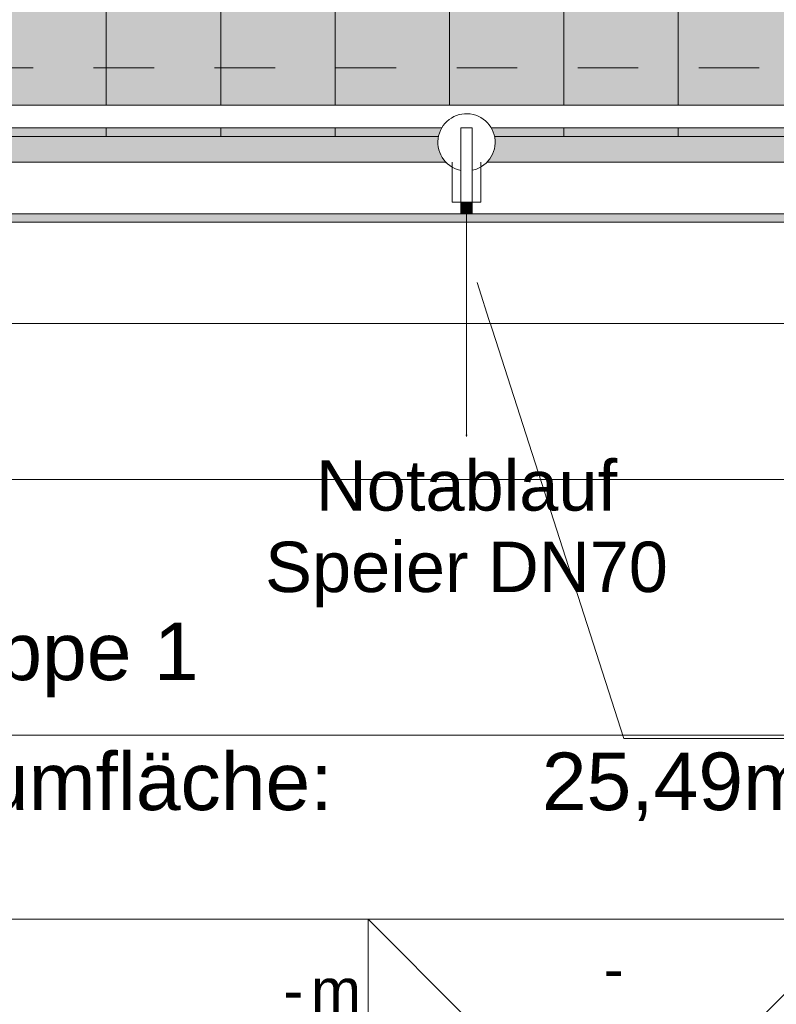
# Model space of a CAD drawing. Header units: metres. Extents: x -180 to 4, y -49 to 6.
# Tile 26 of 256: x -162.9 to -161.58, y -41.23 to -39.51. Entities that reach past the tile are written whole.
import ezdxf

# ---------------------------------------------------------------- set-up
doc = ezdxf.new("R2010")
doc.units = ezdxf.units.M
doc.header["$LTSCALE"] = 0.05
doc.header["$PDMODE"] = 1
doc.header["$PDSIZE"] = -2
doc.linetypes.add('Linienart-34', pattern=[4.233, 2.116, -2.117])
for name, color, linetype, lineweight, true_color in [('30 -33 Aussenwände- 7 Fassade_ Elemente', 7, 'Continuous', 9, 0x00aacc), ('30 -34 Innenwände- 6 Elemente', 7, 'Continuous', 9, 0xff6633), ('30 -36 Dächer- 3 Dachbeläge', 7, 'Continuous', 15, 0x9999ff), ('30 -36 Dächer- 4 Dachbekleidungen', 7, 'Continuous', 9, 0xccccff), ('70 -72 Beschriftung- 1 Beschriftung allgemein', 7, 'Continuous', 9, 0xff6633), ('70 -72 Beschriftung- 7 Detailverweise', 7, 'Continuous', 9, 0x00dd00), ('70 -75 Raumstempel- 1 Raumstempel', 1, 'Continuous', 50, 0xff0000)]:
    doc.layers.add(name, color=color, linetype=linetype, lineweight=lineweight, true_color=true_color)
for name, color, linetype, lineweight in [('40 -41 Abwasser_Wasser_Gas- 2 Wasser-1', 7, 'Continuous', 15), ('60- 61 allgemeine Ausstattung- 4 Terrassen', 7, 'Continuous', 9), ('Keine', 7, 'Continuous', 9)]:
    doc.layers.add(name, color=color, linetype=linetype, lineweight=lineweight)
doc.styles.add('Arial', font='arial.ttf')
doc.styles.add('Arial (bold)', font='arialbd.ttf')

# ---------------------------------------------------------------- blocks, each defined once
blk = doc.blocks.new('Gruppe-11565')
at = {"color": 255}
blk.add_wipeout([(-160.641, -39.762), (-173.136, -39.762), (-173.136, -40.247), (-172.846, -40.247), (-172.846, -40.157), (-173.046, -40.157), (-173.046, -39.852), (-160.641, -39.852)], dxfattribs=at).dxf.layer = '30 -34 Innenwände- 6 Elemente'
at = {"layer": '30 -34 Innenwände- 6 Elemente', "flags": 128}
blk.add_lwpolyline([(-160.641, -39.762), (-173.136, -39.762), (-173.136, -40.247), (-172.846, -40.247), (-172.846, -40.157), (-173.046, -40.157), (-173.046, -39.852), (-160.641, -39.852)], close=True, dxfattribs=at)
blk = doc.blocks.new('Gruppe-11566')
at = {"color": 255}
blk.add_wipeout([(-160.641, -39.662), (-173.236, -39.662), (-173.236, -40.347), (-172.846, -40.347), (-172.846, -40.307), (-173.196, -40.307), (-173.196, -39.702), (-160.641, -39.702)], dxfattribs=at).dxf.layer = '30 -34 Innenwände- 6 Elemente'
at = {"layer": '30 -34 Innenwände- 6 Elemente', "flags": 128}
blk.add_lwpolyline([(-160.641, -39.662), (-173.236, -39.662), (-173.236, -40.347), (-172.846, -40.347), (-172.846, -40.307), (-173.196, -40.307), (-173.196, -39.702), (-160.641, -39.702)], close=True, dxfattribs=at)
blk = doc.blocks.new('Gruppe-11567')
at = {"layer": '30 -34 Innenwände- 6 Elemente', "color": 7, "transparency": 33554687}
blk.add_blockref('Gruppe-11565', (0, 0), dxfattribs=at)
blk.add_blockref('Gruppe-11566', (0, 0), dxfattribs=at)
blk = doc.blocks.new('Gruppe-11568')
at = {"layer": '30 -34 Innenwände- 6 Elemente', "color": 7, "transparency": 33554687}
blk.add_blockref('Gruppe-11567', (0, 0), dxfattribs=at)
at = {"layer": '30 -34 Innenwände- 6 Elemente', "color": 0, "flags": 1}
for tag in ['IFC_UUID', 'instanceID']:
    blk.add_attdef(tag, (-173.236, -40.347), '', height=0.00018, dxfattribs=at)
blk = doc.blocks.new('_01-OG1_Tragwerk (2D)')
at = {"layer": '30 -34 Innenwände- 6 Elemente'}
blk.add_blockref('Gruppe-11568', (0, 0), dxfattribs=at)
blk = doc.blocks.new('Gruppe-13237')
at = {"layer": '70 -75 Raumstempel- 1 Raumstempel', "color": 7, "linetype": 'Continuous', "lineweight": 9, "transparency": 33554687}
for p, q in [((-163.571, -40.317), (-163.571, -41.8547)), ((-161.4343, -40.317), (-163.571, -40.317)), ((-161.4343, -41.8547), (-161.4343, -40.317)), ((-161.4343, -40.7638), (-163.571, -40.7638)), ((-163.571, -41.0859), (-162.2928, -41.0859)), ((-162.1232, -41.2563), (-162.2928, -41.0859)), ((-161.4343, -41.0859), (-162.2928, -41.0859)), ((-162.2928, -41.0859), (-162.2928, -41.8547)), ((-162.2928, -41.0859), (-161.4343, -41.0859)), ((-161.6039, -41.2563), (-161.4343, -41.0859)), ((-162.1232, -41.6843), (-162.1232, -41.2563)), ((-162.1232, -41.2563), (-161.6039, -41.2563)), ((-161.6039, -41.6843), (-161.6039, -41.2563)), ((-163.571, -41.4703), (-162.2928, -41.4703)), ((-161.6039, -41.4703), (-162.1232, -41.4703)), ((-162.1232, -41.6843), (-162.2928, -41.8547)), ((-162.1232, -41.6843), (-161.6039, -41.6843)), ((-161.6039, -41.6843), (-161.4343, -41.8547)), ((-161.4343, -41.8547), (-163.571, -41.8547))]:
    blk.add_line(p, q, dxfattribs=at)
for points in [[(-163.0717, -41.2356), (-163.1024, -41.1823), (-163.1332, -41.2356)], [(-163.0717, -41.7138), (-163.1024, -41.7671), (-163.1332, -41.7138)]]:
    blk.add_solid(points, dxfattribs=at)
at = {"layer": '70 -75 Raumstempel- 1 Raumstempel', "color": 7, "transparency": 33554687}
for s, insert, char_height, attachment_point, rotation, line_spacing_factor, style in [('1.T04', (-163.52, -40.4368), 0.13845, 4, 0, 0.971658, 'Arial (bold)'), ('Außentreppe 1', (-163.52, -40.5671), 0.100689, 1, 0, 0.970891, 'Arial'), ('25,49m²', (-161.4733, -40.7945), 0.10069, 3, 0, 0.96878, 'Arial'), ('Netto Raumfläche:', (-163.52, -40.7945), 0.100689, 1, 0, 0.96878, 'Arial'), ('-', (-161.8636, -41.1726), 0.0755, 5, 0, 0.973705, 'Arial'), ('{\\T0.9;-}', (-161.8636, -41.3673), 0.07552, 5, 0, 0.973705, 'Arial'), ('-', (-162.2082, -41.4703), 0.0755, 5, 90, 0.973705, 'Arial'), ('-', (-161.5192, -41.4703), 0.0755, 5, 90, 0.973705, 'Arial'), ('{\\T0.9;-}', (-161.8636, -41.5753), 0.07552, 5, 0, 0.973705, 'Arial'), ('-', (-161.8636, -41.7708), 0.0755, 5, 0, 0.973705, 'Arial')]:
    blk.add_mtext(s, dxfattribs=dict(at, insert=insert, char_height=char_height, attachment_point=attachment_point, rotation=rotation, line_spacing_factor=line_spacing_factor, style=style))
at = {"layer": '70 -75 Raumstempel- 1 Raumstempel', "color": 7, "transparency": 33554687, "rotation": 0, "style": 'Arial'}
for s, insert, char_height, width, attachment_point, line_spacing_factor in [('LRH = -', (-163.52, -40.9594), 0.07552, 2.046762, 1, 0.968077), ('UK RD', (-163.526, -41.2104), 0.07552, 0.3787, 4, 0.973705), ('m', (-162.3053, -41.2104), 0.0755, 0.105423, 6, 0.973705), ('{\\T0.93;-}', (-162.4085, -41.2104), 0.07552, 0.640583, 6, 0.973705), ('UK FD', (-163.526, -41.3536), 0.07552, 0.3787, 4, 0.973705), ('m', (-162.3053, -41.3536), 0.0755, 0.105423, 6, 0.973705), ('-', (-162.4085, -41.3536), 0.0755, 0.640583, 6, 0.973705), ('OK FFB', (-163.526, -41.5953), 0.07552, 0.401981, 4, 0.973705), ('m', (-162.3053, -41.5953), 0.0755, 0.105423, 6, 0.973705), ('-', (-162.4085, -41.5953), 0.0755, 0.640583, 6, 0.973705), ('OK RB', (-163.526, -41.7373), 0.07552, 0.401981, 4, 0.973705), ('m', (-162.3053, -41.7373), 0.0755, 0.105423, 6, 0.973705), ('-', (-162.4085, -41.7373), 0.0755, 0.640583, 6, 0.973705)]:
    blk.add_mtext(s, dxfattribs=dict(at, insert=insert, char_height=char_height, width=width, attachment_point=attachment_point, line_spacing_factor=line_spacing_factor))
at = {"color": 255, "linetype": 'Continuous', "lineweight": 9, "transparency": 33554687}
for points in [[(-163.0674, -41.3721), (-163.0982, -41.3188), (-163.129, -41.3721)], [(-163.0717, -41.5702), (-163.1024, -41.6235), (-163.1332, -41.5702)]]:
    blk.add_wipeout(points, dxfattribs=at).dxf.layer = '70 -75 Raumstempel- 1 Raumstempel'
at = {"layer": '70 -75 Raumstempel- 1 Raumstempel', "color": 7, "linetype": 'Continuous', "lineweight": 9, "transparency": 33554687, "flags": 128}
for points in [[(-163.0674, -41.3721), (-163.0982, -41.3188), (-163.129, -41.3721)], [(-163.0717, -41.5702), (-163.1024, -41.6235), (-163.1332, -41.5702)]]:
    blk.add_lwpolyline(points, close=True, dxfattribs=at)
blk = doc.blocks.new('Gruppe-13238')
at = {"layer": '70 -75 Raumstempel- 1 Raumstempel', "color": 7, "transparency": 33554687}
blk.add_blockref('Gruppe-13237', (0, 0), dxfattribs=at)
blk = doc.blocks.new('Gruppe-14989')
at = {"layer": '70 -72 Beschriftung- 7 Detailverweise'}
blk.add_line((0.935, 0), (0.335, 0), dxfattribs=at)
at = {"layer": '70 -72 Beschriftung- 7 Detailverweise', "flags": 128}
blk.add_lwpolyline([(0.935, 0), (0.9336, -0.0294), (0.9292, -0.0585), (0.9221, -0.0871), (0.9122, -0.1148), (0.8996, -0.1414), (0.8844, -0.1667), (0.8669, -0.1903), (0.8471, -0.2121), (0.8253, -0.2319), (0.8017, -0.2494), (0.7764, -0.2646), (0.7498, -0.2772), (0.7221, -0.2871), (0.6935, -0.2942), (0.6644, -0.2986), (0.635, -0.3), (0.6056, -0.2986), (0.5765, -0.2942), (0.5479, -0.2871), (0.5202, -0.2772), (0.4936, -0.2646), (0.4683, -0.2494), (0.4447, -0.2319), (0.4229, -0.2121), (0.4031, -0.1903), (0.3856, -0.1667), (0.3704, -0.1414), (0.3578, -0.1148), (0.3479, -0.0871), (0.3408, -0.0585), (0.3364, -0.0294), (0.335, 0), (0.3364, 0.0294), (0.3408, 0.0585), (0.3479, 0.0871), (0.3578, 0.1148), (0.3704, 0.1414), (0.3856, 0.1667), (0.4031, 0.1903), (0.4229, 0.2121), (0.4447, 0.2319), (0.4683, 0.2494), (0.4936, 0.2646), (0.5202, 0.2772), (0.5479, 0.2871), (0.5765, 0.2942), (0.6056, 0.2986), (0.635, 0.3), (0.6644, 0.2986), (0.6935, 0.2942), (0.7221, 0.2871), (0.7498, 0.2772), (0.7764, 0.2646), (0.8017, 0.2494), (0.8253, 0.2319), (0.8471, 0.2121), (0.8669, 0.1903), (0.8844, 0.1667), (0.8996, 0.1414), (0.9122, 0.1148), (0.9221, 0.0871), (0.9292, 0.0585), (0.9336, 0.0294)], close=True, dxfattribs=at)
at = {"layer": '70 -72 Beschriftung- 7 Detailverweise'}
blk.add_point((0.635, 0), dxfattribs=at)
at = {"layer": '70 -72 Beschriftung- 7 Detailverweise', "line_spacing_factor": 0.96878, "style": 'Arial'}
for s, insert, char_height, attachment_point in [('D', (0.635, 0.0046), 0.1007, 8), ('DA_117', (0.635, -0.0267), 0.10069, 2)]:
    blk.add_mtext(s, dxfattribs=dict(at, insert=insert, char_height=char_height, attachment_point=attachment_point))
blk = doc.blocks.new('Referenzmarkierung-22')
at = {"layer": '70 -72 Beschriftung- 7 Detailverweise', "transparency": 33554687}
for q in [(-0.2566, 0.7972), (0.635, 0)]:
    blk.add_line((0, 0), q, dxfattribs=at)
at = {"layer": '70 -72 Beschriftung- 7 Detailverweise', "color": 7, "transparency": 33554687}
blk.add_blockref('Gruppe-14989', (0, 0), dxfattribs=at)
blk = doc.blocks.new('Gruppe-15019')
at = {"layer": '70 -72 Beschriftung- 1 Beschriftung allgemein', "linetype": 'Continuous', "lineweight": 0}
blk.add_hatch(color=30, dxfattribs=at).paths.add_polyline_path([(-162.1202, -40.2386), (-162.121, -40.2416), (-162.1218, -40.2386)])
at = {"layer": '70 -72 Beschriftung- 1 Beschriftung allgemein', "lineweight": 5, "flags": 128}
blk.add_lwpolyline([(-162.1202, -40.2386), (-162.121, -40.2416), (-162.1218, -40.2386)], close=True, dxfattribs=at)
at = {"layer": '70 -72 Beschriftung- 1 Beschriftung allgemein', "insert": (-162.121, -40.2832), "char_height": 0.088103, "attachment_point": 2, "line_spacing_factor": 0.969685, "style": 'Arial'}
blk.add_mtext('Notablauf\\PSpeier DN70', dxfattribs=at)
at = {"color": 255}
blk.add_wipeout([(-162.1643, -39.702), (-162.1616, -39.6979), (-162.1586, -39.6941), (-162.1552, -39.6905), (-162.1514, -39.6874), (-162.1474, -39.6846), (-162.1431, -39.6822), (-162.1386, -39.6802), (-162.1339, -39.6787), (-162.1291, -39.6777), (-162.1243, -39.6771), (-162.1194, -39.6771), (-162.1145, -39.6775), (-162.1096, -39.6783), (-162.1049, -39.6797), (-162.1004, -39.6815), (-162.096, -39.6837), (-162.0919, -39.6864), (-162.088, -39.6894), (-162.0845, -39.6929), (-162.0813, -39.6966), (-162.0785, -39.7006), (-162.0762, -39.7049), (-162.0742, -39.7094), (-162.0727, -39.7141), (-162.0717, -39.7189), (-162.0711, -39.7238), (-162.071, -39.7287), (-162.0714, -39.7336), (-162.0723, -39.7384), (-162.0737, -39.7431), (-162.0755, -39.7477), (-162.0777, -39.752), (-162.0804, -39.7562), (-162.0834, -39.76), (-162.0868, -39.7635), (-162.0906, -39.7667), (-162.0946, -39.7695), (-162.0989, -39.7719), (-162.1034, -39.7738), (-162.1081, -39.7753), (-162.1129, -39.7764), (-162.1177, -39.7769), (-162.1226, -39.777), (-162.1275, -39.7766), (-162.1324, -39.7757), (-162.1371, -39.7744), (-162.1416, -39.7726), (-162.146, -39.7703), (-162.1501, -39.7677), (-162.154, -39.7646), (-162.1575, -39.7612), (-162.1607, -39.7575), (-162.1635, -39.7534), (-162.1658, -39.7492), (-162.1678, -39.7447), (-162.1693, -39.74), (-162.1703, -39.7352), (-162.1709, -39.7303), (-162.171, -39.7254), (-162.1706, -39.7205), (-162.1697, -39.7157), (-162.1683, -39.711), (-162.1665, -39.7064)], dxfattribs=at).dxf.layer = '40 -41 Abwasser_Wasser_Gas- 2 Wasser-1'
at = {"layer": '40 -41 Abwasser_Wasser_Gas- 2 Wasser-1', "flags": 128}
blk.add_lwpolyline([(-162.1643, -39.702), (-162.1616, -39.6979), (-162.1586, -39.6941), (-162.1552, -39.6905), (-162.1514, -39.6874), (-162.1474, -39.6846), (-162.1431, -39.6822), (-162.1386, -39.6802), (-162.1339, -39.6787), (-162.1291, -39.6777), (-162.1243, -39.6771), (-162.1194, -39.6771), (-162.1145, -39.6775), (-162.1096, -39.6783), (-162.1049, -39.6797), (-162.1004, -39.6815), (-162.096, -39.6837), (-162.0919, -39.6864), (-162.088, -39.6894), (-162.0845, -39.6929), (-162.0813, -39.6966), (-162.0785, -39.7006), (-162.0762, -39.7049), (-162.0742, -39.7094), (-162.0727, -39.7141), (-162.0717, -39.7189), (-162.0711, -39.7238), (-162.071, -39.7287), (-162.0714, -39.7336), (-162.0723, -39.7384), (-162.0737, -39.7431), (-162.0755, -39.7477), (-162.0777, -39.752), (-162.0804, -39.7562), (-162.0834, -39.76), (-162.0868, -39.7635), (-162.0906, -39.7667), (-162.0946, -39.7695), (-162.0989, -39.7719), (-162.1034, -39.7738), (-162.1081, -39.7753), (-162.1129, -39.7764), (-162.1177, -39.7769), (-162.1226, -39.777), (-162.1275, -39.7766), (-162.1324, -39.7757), (-162.1371, -39.7744), (-162.1416, -39.7726), (-162.146, -39.7703), (-162.1501, -39.7677), (-162.154, -39.7646), (-162.1575, -39.7612), (-162.1607, -39.7575), (-162.1635, -39.7534), (-162.1658, -39.7492), (-162.1678, -39.7447), (-162.1693, -39.74), (-162.1703, -39.7352), (-162.1709, -39.7303), (-162.171, -39.7254), (-162.1706, -39.7205), (-162.1697, -39.7157), (-162.1683, -39.711), (-162.1665, -39.7064)], close=True, dxfattribs=at)
at = {"layer": '70 -72 Beschriftung- 1 Beschriftung allgemein'}
blk.add_line((-162.121, -39.727), (-162.121, -40.2416), dxfattribs=at)
blk = doc.blocks.new('Gruppe-15069')
at = {"color": 255}
blk.add_wipeout([(-162.111, -39.762), (-162.111, -39.832), (-162.131, -39.832), (-162.131, -39.762)], dxfattribs=at).dxf.layer = '30 -36 Dächer- 4 Dachbekleidungen'
at = {"layer": '30 -36 Dächer- 3 Dachbeläge', "linetype": 'Continuous', "lineweight": 0, "transparency": 33554687}
blk.add_hatch(color=254, dxfattribs=at).paths.add_polyline_path([(-162.111, -39.852), (-162.111, -39.832), (-162.131, -39.832), (-162.131, -39.852)])
at = {"layer": '30 -36 Dächer- 3 Dachbeläge', "color": 254, "linetype": 'Continuous', "lineweight": 9, "true_color": 0xccccff, "transparency": 33554687, "flags": 128}
blk.add_lwpolyline([(-162.111, -39.852), (-162.111, -39.832), (-162.131, -39.832), (-162.131, -39.852)], dxfattribs=at)
at = {"layer": '30 -36 Dächer- 4 Dachbekleidungen', "flags": 128}
for points in [[(-162.146, -39.762), (-162.146, -39.832), (-162.131, -39.832)], [(-162.111, -39.762), (-162.111, -39.832), (-162.131, -39.832), (-162.131, -39.762)], [(-162.096, -39.762), (-162.096, -39.832), (-162.111, -39.832)]]:
    blk.add_lwpolyline(points, dxfattribs=at)
at = {"color": 255}
blk.add_wipeout([(-162.111, -39.762), (-162.111, -39.702), (-162.131, -39.702), (-162.131, -39.762)], dxfattribs=at).dxf.layer = '30 -36 Dächer- 4 Dachbekleidungen'
at = {"layer": '30 -36 Dächer- 4 Dachbekleidungen', "flags": 128}
blk.add_lwpolyline([(-162.111, -39.762), (-162.111, -39.702), (-162.131, -39.702), (-162.131, -39.762)], dxfattribs=at)
blk = doc.blocks.new('Gruppe-15083')
at = {"layer": '60- 61 allgemeine Ausstattung- 4 Terrassen', "linetype": 'Continuous', "lineweight": 9, "transparency": 33554495}
h = blk.add_hatch(dxfattribs=at)
h.set_pattern_fill('Dämmstoff v 2mm SRF-1', style=0, pattern_type=2)
h.set_pattern_definition([(90, (-171.951, -33.59404), (0.2, 0), [])])
h.paths.add_polyline_path([(-171.951, -39.407), (-171.951, -39.717), (-160.818, -39.717), (-160.818, -39.407), (-163.6783, -39.407), (-163.6783, -39.407)])
at = {"layer": '60- 61 allgemeine Ausstattung- 4 Terrassen', "color": 252, "linetype": 'Continuous', "lineweight": 9, "true_color": 0x888888, "transparency": 33554687, "flags": 128}
blk.add_lwpolyline([(-171.951, -39.407), (-171.951, -39.717), (-160.818, -39.717), (-160.818, -39.407), (-163.6783, -39.407), (-163.6783, -39.407)], close=True, dxfattribs=at)
at = {"layer": '70 -72 Beschriftung- 7 Detailverweise', "transparency": 33554687}
blk.add_line((-161.8458, -40.7696), (-161.2108, -40.7696), dxfattribs=at)
at = {"color": 255, "linetype": 'Continuous', "lineweight": 9, "transparency": 33554687}
blk.add_wipeout([(-167.751, -39.867), (-160.291, -39.867), (-160.291, -40.044), (-167.751, -40.044)], dxfattribs=at).dxf.layer = '30 -33 Aussenwände- 7 Fassade_ Elemente'
at = {"layer": '30 -36 Dächer- 3 Dachbeläge', "linetype": 'Continuous', "lineweight": 0}
blk.add_hatch(color=254, dxfattribs=at).paths.add_polyline_path([(-173.196, -39.702), (-160.641, -39.702), (-160.641, -39.867), (-173.196, -39.867)])
at = {"layer": '30 -33 Aussenwände- 7 Fassade_ Elemente', "color": 142, "linetype": 'Continuous', "lineweight": 9, "transparency": 33554687, "flags": 128}
blk.add_lwpolyline([(-167.751, -39.867), (-160.291, -39.867), (-160.291, -40.044), (-167.751, -40.044)], close=True, dxfattribs=at)
at = {"layer": '30 -36 Dächer- 3 Dachbeläge', "flags": 128}
blk.add_lwpolyline([(-173.196, -39.702), (-160.641, -39.702), (-160.641, -39.867), (-173.196, -39.867)], close=True, dxfattribs=at)
at = {"color": 255}
blk.add_wipeout([(-173.236, -40.347), (-172.846, -40.347), (-172.846, -40.307), (-173.196, -40.307), (-173.196, -39.702), (-160.641, -39.702), (-160.641, -39.662), (-173.236, -39.662)], dxfattribs=at).dxf.layer = '30 -36 Dächer- 4 Dachbekleidungen'
at = {"layer": '30 -36 Dächer- 4 Dachbekleidungen', "flags": 128}
blk.add_lwpolyline([(-173.236, -40.347), (-172.846, -40.347), (-172.846, -40.307), (-173.196, -40.307), (-173.196, -39.702), (-160.641, -39.702), (-160.641, -39.662), (-173.236, -39.662)], close=True, dxfattribs=at)
at = {"color": 255}
blk.add_wipeout([(-173.136, -40.247), (-172.846, -40.247), (-172.846, -40.157), (-173.046, -40.157), (-173.046, -39.852), (-160.641, -39.852), (-160.641, -39.762), (-173.136, -39.762)], dxfattribs=at).dxf.layer = '30 -36 Dächer- 4 Dachbekleidungen'
at = {"layer": '30 -36 Dächer- 4 Dachbekleidungen', "flags": 128}
blk.add_lwpolyline([(-173.136, -40.247), (-172.846, -40.247), (-172.846, -40.157), (-173.046, -40.157), (-173.046, -39.852), (-160.641, -39.852), (-160.641, -39.762), (-173.136, -39.762)], close=True, dxfattribs=at)
at = {"layer": '70 -72 Beschriftung- 7 Detailverweise'}
blk.add_blockref('Referenzmarkierung-22', (-161.8458, -40.7696), dxfattribs=at)
at = {"layer": '40 -41 Abwasser_Wasser_Gas- 2 Wasser-1', "color": 7}
blk.add_blockref('Gruppe-15019', (0, 0), dxfattribs=at)
at = {"layer": '70 -72 Beschriftung- 7 Detailverweise', "transparency": 33554687}
blk.add_line((-161.8458, -40.7696), (-162.1024, -39.9724), dxfattribs=at)
at = {"layer": '70 -72 Beschriftung- 1 Beschriftung allgemein', "color": 7}
blk.add_blockref('Gruppe-15069', (0, 0), dxfattribs=at)
blk = doc.blocks.new('_OG1_2D (2D)')
at = {"layer": '70 -75 Raumstempel- 1 Raumstempel', "linetype": 'Continuous', "lineweight": 0, "true_color": 0xff0000}
blk.add_hatch(color=1, dxfattribs=at).paths.add_polyline_path([(-175.81099996, -31.58704198), (-175.81099996, -42.95704198), (-172.81099996, -42.95704198), (-172.81099996, -40.13704198), (-173.31099996, -40.13704198), (-173.31099996, -39.83704198), (-160.61099996, -39.83704198), (-160.61099996, -39.40704198), (-160.81799996, -39.40704198), (-160.81799996, -31.79404198), (-175.38099996, -31.79404198), (-175.38099996, -31.58704198)])
at = {"layer": '30 -33 Aussenwände- 7 Fassade_ Elemente', "linetype": 'Linienart-34', "lineweight": 9, "flags": 128}
blk.add_lwpolyline([(-163.49099996, -31.79404698), (-163.49099996, -37.22704198), (-163.78099996, -37.22704198), (-163.78099996, -39.40704198), (-163.49099996, -39.40704198), (-163.49099996, -39.59704198), (-160.62933692, -39.59704198)], dxfattribs=at)
at = {"layer": '70 -75 Raumstempel- 1 Raumstempel', "flags": 128}
blk.add_lwpolyline([(-175.81099996, -31.58704198), (-175.81099996, -42.95704198), (-172.81099996, -42.95704198), (-172.81099996, -40.13704198), (-173.31099996, -40.13704198), (-173.31099996, -39.83704198), (-160.61099996, -39.83704198), (-160.61099996, -39.40704198), (-160.81799996, -39.40704198), (-160.81799996, -31.79404198), (-175.38099996, -31.79404198), (-175.38099996, -31.58704198)], close=True, dxfattribs=at)
at = {"layer": '70 -75 Raumstempel- 1 Raumstempel', "transparency": 33554687}
blk.add_blockref('Gruppe-13238', (0, 0), dxfattribs=at)
at = {"layer": '30 -33 Aussenwände- 7 Fassade_ Elemente', "flags": 128}
blk.add_lwpolyline([(-160.61099996, -39.83704198), (-173.02599996, -39.83704198), (-173.02599996, -40.13704198), (-172.84599996, -40.13704198), (-172.84599996, -42.95704198), (-175.84599996, -42.95704198), (-175.84599996, -39.86704198), (-175.84099996, -39.86704198), (-175.84099996, -31.57890856)], dxfattribs=at)
at = {"layer": 'Keine', "color": 7}
blk.add_blockref('Gruppe-15083', (0, 0), dxfattribs=at)

msp = doc.modelspace()

# ---------------------------------------------------------------- block references
at = {"layer": 'Keine', "color": 1}
msp.add_blockref('_01-OG1_Tragwerk (2D)', (0, 0), dxfattribs=at)

# ---------------------------------------------------------------- next in the draw order: block references
msp.add_blockref('_OG1_2D (2D)', (0, 0), dxfattribs=at)

doc.saveas('drawing.dxf')
